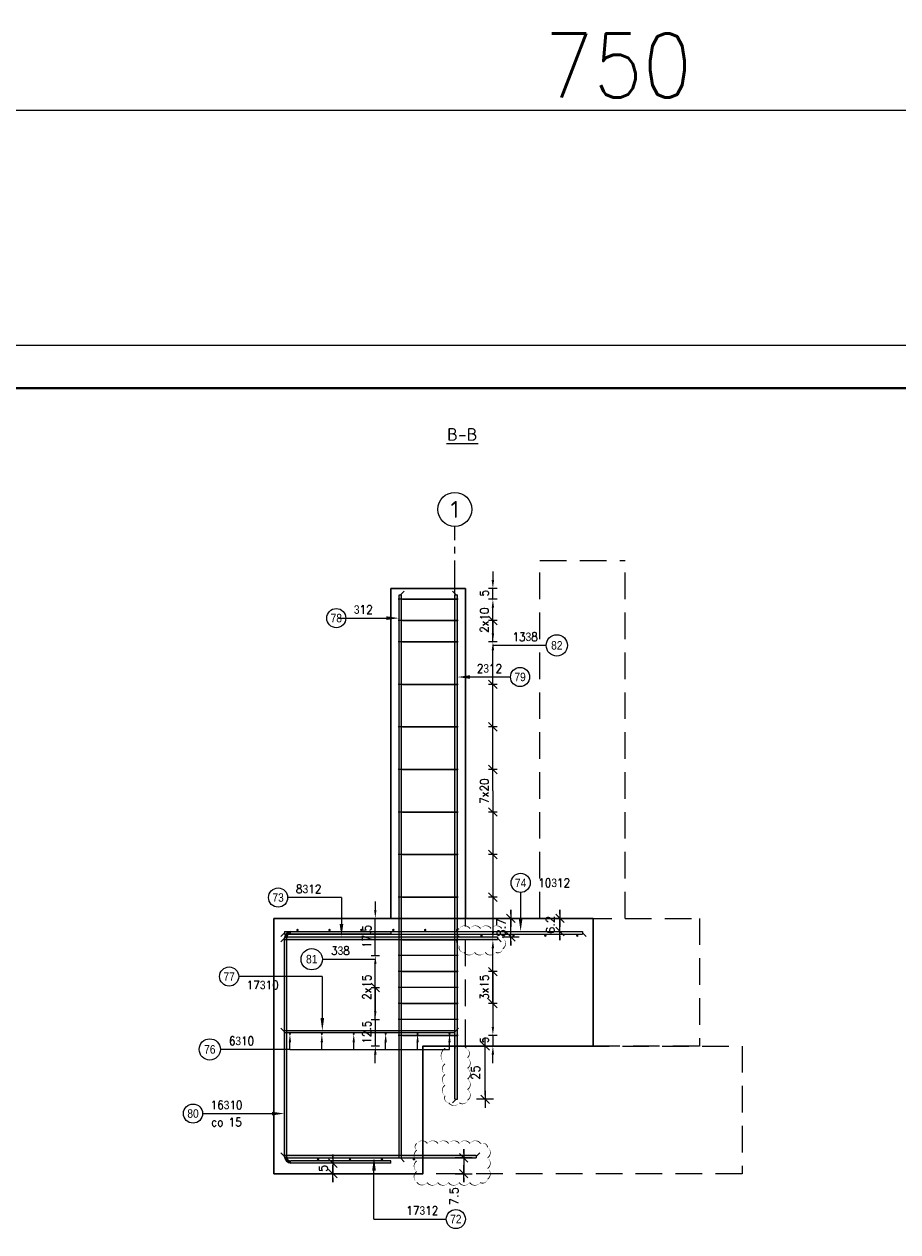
# Model space of a CAD drawing. Extents: x 345527 to 363395, y -114093 to -104075.
# Tile 7 of 14: x 350356 to 354462, y -109754 to -104078. Entities that reach past the tile are written whole.
import ezdxf

# ---------------------------------------------------------------- set-up
doc = ezdxf.new("R2010")
doc.units = 0
doc.header["$LTSCALE"] = 5
doc.header["$MEASUREMENT"] = 0
doc.linetypes.add('CENTER', pattern=[50.8, 31.75, -6.35, 6.35, -6.35])
doc.linetypes.add('HIDDEN', pattern=[0.375, 0.25, -0.125])
doc.layers.add('_FORMATKA', color=8, linetype='Continuous', lineweight=15, plot=False)
for name, color, linetype, lineweight in [('_RAMKA', 7, 'Continuous', 35), ('AutoCAD_Structural_Detailing_deskowanie', 2, 'Continuous', 30), ('AutoCAD_Structural_Detailing_kształt pręta', 7, 'Continuous', 13), ('AutoCAD_Structural_Detailing_opis kształtu pręta', 7, 'Continuous', 13), ('AutoCAD_Structural_Detailing_opis rozkładu', 7, 'Continuous', 13), ('AutoCAD_Structural_Detailing_pręty punktowe', 7, 'Continuous', 40), ('AutoCAD_Structural_Detailing_rozkład pręta', 7, 'Continuous', 40), ('AutoCAD_Structural_Detailing_symbole graficzne', 7, 'Continuous', 13), ('PS_DIM', 4, 'Continuous', 13), ('PS_HIDDEN', 2, 'HIDDEN', 13)]:
    doc.layers.add(name, color=color, linetype=linetype, lineweight=lineweight)
doc.styles.add('marta_B', font='isocpeur.ttf')
doc.styles.add('r-gil', font='GIL_____.TTF', dxfattribs={"width": 0.9})
doc.styles.add('r-simplex', font='simplex.shx', dxfattribs={"width": 0.9})
doc.styles.add('simplex', font='simplex.shx', dxfattribs={"width": 0.9})
doc.styles.add('styl2M', font='simplex.shx')
doc.dimstyles.new('1_10_PRZ', dxfattribs={"dimtxt": 2, "dimasz": 1, "dimexe": 2, "dimexo": 5, "dimgap": 1, "dimtad": 1, "dimdec": 0, "dimlfac": 10, "dimtxsty": 'simplex', "dimblk": 'dimznak', "dimcen": 2, "dimse1": 1, "dimse2": 1, "dimclrt": 3, "dimadec": 1, "dimazin": 0, "dimtfac": 1, "dimtdec": 0, "dimtix": 1, "dimtmove": 2, "dimatfit": 3, "dimldrblk": 'dim-grot', "dimfxl": 1, "dimarcsym": 0})
doc.dimstyles.new('RBCT DIM 20_M', dxfattribs={"dimtxt": 40, "dimasz": 20, "dimexe": 20, "dimexo": 150, "dimgap": 25, "dimtad": 1, "dimdec": 1, "dimlfac": 0.1, "dimzin": 9, "dimdsep": 46, "dimtxsty": 'styl2M', "dimblk": 'dimznak', "dimcen": 40, "dimse1": 1, "dimse2": 1, "dimclrd": 8, "dimclre": 8, "dimclrt": 4, "dimadec": 0, "dimazin": 0, "dimtfac": 1, "dimtdec": 1, "dimtix": 1, "dimtmove": 2, "dimatfit": 3, "dimldrblk": 'dimznak', "dimfxl": 5, "dimfxlon": 1, "dimarcsym": 0})

# ---------------------------------------------------------------- blocks, each defined once
blk = doc.blocks.new('dimznak')
at = {"color": 0}
for points in [[(0, 2), (0, -2)], [(-2, 0), (2, 0)]]:
    blk.add_lwpolyline(points, dxfattribs=at)
at = {"color": 3}
blk.add_lwpolyline([(1, 1), (-1, -1)], dxfattribs=at)
blk = doc.blocks.new('*D40')
at = {"color": 8, "lineweight": -2, "transparency": 16777216}
for p, q in [((352421.6, -109386), (352421.6, -109366)), ((352421.6, -109406), (352421.6, -109481)), ((352421.6, -109501), (352421.6, -109521))]:
    blk.add_line(p, q, dxfattribs=at)
at = {"layer": 'Defpoints', "color": 0, "transparency": 16777216}
for p in [(351579.7, -109406), (351579.7, -109481), (352421.6, -109481)]:
    blk.add_point(p, dxfattribs=at)
at = {"color": 8, "lineweight": -2, "transparency": 16777216, "xscale": 20, "yscale": 20, "zscale": 20}
for p, rotation in [((352421.6, -109406), 270), ((352421.6, -109481), 90)]:
    blk.add_blockref('dimznak', p, dxfattribs=dict(at, rotation=rotation))
at = {"color": 4, "transparency": 16777216, "insert": (352376, -109586.7), "char_height": 40, "attachment_point": 5, "rotation": 90, "style": 'styl2M'}
blk.add_mtext('7.5', dxfattribs=at)
blk = doc.blocks.new('*D41')
at = {"color": 8, "lineweight": -2, "transparency": 16777216}
for p, q in [((349444.4, -108261), (349444.4, -108241)), ((349444.4, -108331), (349444.4, -108281)), ((349444.4, -108351), (349444.4, -108371))]:
    blk.add_line(p, q, dxfattribs=at)
at = {"layer": 'Defpoints', "color": 0, "transparency": 16777216}
for p in [(349444.4, -108281), (352979.7, -108281), (352979.7, -108331)]:
    blk.add_point(p, dxfattribs=at)
at = {"color": 8, "lineweight": -2, "transparency": 16777216, "xscale": 20, "yscale": 20, "zscale": 20}
for p, rotation in [((349444.4, -108281), 270), ((349444.4, -108331), 90)]:
    blk.add_blockref('dimznak', p, dxfattribs=dict(at, rotation=rotation))
at = {"color": 4, "transparency": 16777216, "insert": (349399.4, -108306), "char_height": 40, "attachment_point": 5, "rotation": 90, "style": 'styl2M'}
blk.add_mtext('5', dxfattribs=at)
blk = doc.blocks.new('*D43')
at = {"color": 8, "lineweight": -2, "transparency": 16777216}
for p, q in [((352642.6, -108261), (352642.6, -108241)), ((352642.6, -108367.6), (352642.6, -108281)), ((352642.6, -108387.6), (352642.6, -108407.6))]:
    blk.add_line(p, q, dxfattribs=at)
at = {"layer": 'Defpoints', "color": 0, "transparency": 16777216}
for p in [(352541.2, -108281), (352642.6, -108281), (352579.7, -108367.6)]:
    blk.add_point(p, dxfattribs=at)
at = {"color": 8, "lineweight": -2, "transparency": 16777216, "xscale": 20, "yscale": 20, "zscale": 20}
for p, rotation in [((352642.6, -108281), 270), ((352642.6, -108367.6), 90)]:
    blk.add_blockref('dimznak', p, dxfattribs=dict(at, rotation=rotation))
at = {"color": 4, "transparency": 16777216, "insert": (352597.6, -108324.3), "char_height": 40, "attachment_point": 5, "rotation": 90, "style": 'styl2M'}
blk.add_mtext('8.7', dxfattribs=at)
blk = doc.blocks.new('*D45')
at = {"color": 8, "lineweight": -2, "transparency": 16777216}
blk.add_line((352522, -109111), (352522, -108901), dxfattribs=at)
at = {"layer": 'Defpoints', "color": 0, "transparency": 16777216}
for p in [(352391.7, -108881), (352522, -108881), (352391.7, -109131, -1227)]:
    blk.add_point(p, dxfattribs=at)
at = {"color": 8, "lineweight": -2, "transparency": 16777216, "xscale": 20, "yscale": 20, "zscale": 20}
for p, rotation in [((352522, -108881), 90), ((352522, -109131), 270)]:
    blk.add_blockref('dimznak', p, dxfattribs=dict(at, rotation=rotation))
at = {"color": 4, "transparency": 16777216, "insert": (352477, -109006), "char_height": 40, "attachment_point": 5, "rotation": 90, "style": 'styl2M'}
blk.add_mtext('25', dxfattribs=at)
blk = doc.blocks.new('*D47')
at = {"color": 8, "lineweight": -2, "transparency": 16777216}
for p, q in [((352874, -108261), (352874, -108241)), ((352874, -108342.7), (352874, -108281)), ((352874, -108362.7), (352874, -108382.7))]:
    blk.add_line(p, q, dxfattribs=at)
at = {"layer": 'Defpoints', "color": 0, "transparency": 16777216}
for p in [(352874, -108281), (352979.7, -108281), (352979.7, -108342.7)]:
    blk.add_point(p, dxfattribs=at)
at = {"color": 8, "lineweight": -2, "transparency": 16777216, "xscale": 20, "yscale": 20, "zscale": 20}
for p, rotation in [((352874, -108281), 270), ((352874, -108342.7), 90)]:
    blk.add_blockref('dimznak', p, dxfattribs=dict(at, rotation=rotation))
at = {"color": 4, "transparency": 16777216, "insert": (352829, -108311.8), "char_height": 40, "attachment_point": 5, "rotation": 90, "style": 'styl2M'}
blk.add_mtext('6.2', dxfattribs=at)
blk = doc.blocks.new('*D51')
at = {"color": 8, "lineweight": -2, "transparency": 16777216}
for p, q in [((351806.4, -109411), (351806.4, -109391)), ((351806.4, -109431), (351806.4, -109481)), ((351806.4, -109501), (351806.4, -109521))]:
    blk.add_line(p, q, dxfattribs=at)
at = {"layer": 'Defpoints', "color": 0, "transparency": 16777216}
for p in [(351844.7, -109431), (351806.4, -109481), (351844.7, -109481)]:
    blk.add_point(p, dxfattribs=at)
at = {"color": 8, "lineweight": -2, "transparency": 16777216, "xscale": 20, "yscale": 20, "zscale": 20}
for p, rotation in [((351806.4, -109431), 270), ((351806.4, -109481), 90)]:
    blk.add_blockref('dimznak', p, dxfattribs=dict(at, rotation=rotation))
at = {"color": 4, "transparency": 16777216, "insert": (351761.4, -109456), "char_height": 40, "attachment_point": 5, "rotation": 90, "style": 'styl2M'}
blk.add_mtext('5', dxfattribs=at)
blk = doc.blocks.new('*D23')
at = {"color": 252, "lineweight": -2, "transparency": 16777216}
blk.add_line((-747, 475.33), (-3, 475.33), dxfattribs=at)
at = {"layer": 'Defpoints', "color": 0, "transparency": 16777216}
for p in [(0, 475.33), (-750, 420), (0, 420)]:
    blk.add_point(p, dxfattribs=at)
at = {"color": 252, "lineweight": -2, "transparency": 16777216, "xscale": 3, "yscale": 3, "zscale": 3, "rotation": 180}
blk.add_blockref('dimznak', (-750, 475.33), dxfattribs=at)
at = {"color": 252, "lineweight": -2, "transparency": 16777216, "xscale": 3, "yscale": 3, "zscale": 3}
blk.add_blockref('dimznak', (0, 475.33), dxfattribs=at)
at = {"color": 252, "transparency": 16777216, "insert": (-375, 485.83), "char_height": 15, "attachment_point": 5, "style": 'simplex'}
blk.add_mtext('750', dxfattribs=at)
blk = doc.blocks.new('dim-grot')
blk.add_hatch(color=256).paths.add_polyline_path([(0, 0), (-2, 0.5), (-2, -0.5)])
blk.add_lwpolyline([(0, 0), (-2, 0.5), (-2, -0.5), (0, 0)])
blk = doc.blocks.new('*U17')
at = {"layer": '_FORMATKA', "lineweight": -3}
blk.add_lwpolyline([(-750, 0), (0, 0), (0, 420), (-750, 420)], close=True, dxfattribs=at)
at = {"layer": '_RAMKA', "lineweight": -3, "const_width": 0.5}
blk.add_lwpolyline([(-720, 10), (-10, 10), (-10, 410), (-720, 410)], close=True, dxfattribs=at)
dim = blk.add_linear_dim(base=(0, 475.33), p1=(-750, 420), p2=(0, 420), dimstyle='1_10_PRZ', override={"dimscale": 3, "dimtxt": 5, "dimlfac": 1, "dimclrd": 252, "dimclrt": 252})
dim.commit()
dim.dimension.update_dxf_attribs({"geometry": '*D23', "text_midpoint": (-375, 485.83)})

msp = doc.modelspace()

# ---------------------------------------------------------------- hatches: boundary and pattern name
at = {"layer": 'AutoCAD_Structural_Detailing_kształt pręta'}
for points in [[(352129.7, -109406.96), (352117.7, -109406.96), (352117.7, -106760.96), (352129.7, -106760.96)], [(352391.7, -109130.96), (352379.7, -109130.96), (352379.7, -106760.96), (352391.7, -106760.96)], [(351609.7, -108352.96), (351609.7, -108342.96), (352079.7, -108342.96), (352079.7, -108352.96)], [(351579.7, -108379.59), (351579.7, -108367.59), (352579.7, -108367.59), (352579.7, -108379.59)], [(351589.7, -109400.96), (351579.7, -109400.96), (351579.7, -108372.96), (351589.7, -108372.96)], [(352379.7, -108808.96), (352379.7, -108818.96), (351579.7, -108818.96), (351579.7, -108808.96)], [(351579.7, -109405.96), (351579.7, -109393.96), (352479.7, -109393.96), (352479.7, -109405.96)], [(352079.7, -109420.96), (352079.7, -109430.96), (351609.7, -109430.96), (351609.7, -109420.96)]]:
    msp.add_hatch(color=161, dxfattribs=at).paths.add_polyline_path(points, flags=0)
h = msp.add_hatch(color=161, dxfattribs=at)
edge = h.paths.add_edge_path(flags=0)
edge.add_line((351609.7, -108342.96), (351609.7, -108352.96))
edge.add_arc((351609.7, -108372.96), 20, 90, 180)
edge.add_line((351589.7, -108372.96), (351579.7, -108372.96))
edge.add_arc((351609.7, -108372.96), 30, 450, 540, ccw=False)
h = msp.add_hatch(color=161, dxfattribs=at)
edge = h.paths.add_edge_path(flags=0)
edge.add_line((351579.7, -109400.96), (351589.7, -109400.96))
edge.add_arc((351609.7, -109400.96), 20, -180, -90)
edge.add_line((351609.7, -109420.96), (351609.7, -109430.96))
edge.add_arc((351609.7, -109400.96), 30, 180, 270, ccw=False)
at = {"layer": 'AutoCAD_Structural_Detailing_opis kształtu pręta'}
for points in [[(352117.7, -106869.73), (352057.7, -106861.18), (352057.7, -106878.28)], [(352391.7, -107146.46), (352451.7, -107155.02), (352451.7, -107137.91)], [(352689.05, -108342.73), (352697.61, -108282.73), (352680.5, -108282.73)], [(351847.09, -108367.59), (351855.64, -108307.59), (351838.53, -108307.59)], [(351757.03, -108808.96), (351765.58, -108748.96), (351748.47, -108748.96)], [(351579.7, -109198.3), (351519.7, -109189.75), (351519.7, -109206.85)], [(351999.84, -109405.96), (351991.29, -109465.96), (352008.4, -109465.96)]]:
    msp.add_hatch(color=8, dxfattribs=at).paths.add_polyline_path(points, flags=0)
at = {"layer": 'AutoCAD_Structural_Detailing_opis rozkładu'}
for points in [[(352558.65, -106730.96), (352564.35, -106690.96), (352552.94, -106690.96)], [(352558.65, -106780.96), (352552.94, -106820.96), (352564.35, -106820.96)], [(352558.65, -106980.96), (352564.35, -106940.96), (352552.94, -106940.96)], [(352558.65, -106980.96), (352552.94, -107020.96), (352564.35, -107020.96)], [(352005.98, -108280.96), (352011.68, -108240.96), (352000.28, -108240.96)], [(352558.65, -108380.96), (352564.35, -108340.96), (352552.94, -108340.96)], [(352558.65, -108380.96), (352552.94, -108420.96), (352564.35, -108420.96)], [(352005.98, -108455.96), (352000.28, -108495.96), (352011.68, -108495.96)], [(352005.98, -108755.96), (352011.68, -108715.96), (352000.28, -108715.96)], [(352558.65, -108830.96), (352564.35, -108790.96), (352552.94, -108790.96)], [(351604.7, -108823.96), (351599, -108863.96), (351610.4, -108863.96)], [(351754.7, -108823.96), (351749, -108863.96), (351760.4, -108863.96)], [(351904.7, -108823.96), (351899, -108863.96), (351910.4, -108863.96)], [(352054.7, -108823.96), (352049, -108863.96), (352060.4, -108863.96)], [(352204.7, -108823.96), (352199, -108863.96), (352210.4, -108863.96)], [(352354.7, -108823.96), (352349, -108863.96), (352360.4, -108863.96)], [(352005.98, -108880.96), (352000.28, -108920.96), (352011.68, -108920.96)], [(352558.65, -108880.96), (352552.94, -108920.96), (352564.35, -108920.96)]]:
    msp.add_hatch(color=8, dxfattribs=at).paths.add_polyline_path(points, flags=0)
at = {"layer": 'AutoCAD_Structural_Detailing_pręty punktowe'}
h = msp.add_hatch(color=1, dxfattribs=at)
edge = h.paths.add_edge_path(flags=0)
edge.add_arc((351640.54, -108335.32), 6, 0, 360)
h = msp.add_hatch(color=1, dxfattribs=at)
edge = h.paths.add_edge_path(flags=0)
edge.add_arc((351790.54, -108335.32), 6, 0, 360)
h = msp.add_hatch(color=1, dxfattribs=at)
edge = h.paths.add_edge_path(flags=0)
edge.add_arc((351940.54, -108335.32), 6, 0, 360)
h = msp.add_hatch(color=1, dxfattribs=at)
edge = h.paths.add_edge_path(flags=0)
edge.add_arc((352090.54, -108335.32), 6, 0, 360)
h = msp.add_hatch(color=1, dxfattribs=at)
edge = h.paths.add_edge_path(flags=0)
edge.add_arc((352240.54, -108335.32), 6, 0, 360)
h = msp.add_hatch(color=1, dxfattribs=at)
edge = h.paths.add_edge_path(flags=0)
edge.add_arc((352390.54, -108335.32), 6, 0, 360)
h = msp.add_hatch(color=1, dxfattribs=at)
edge = h.paths.add_edge_path(flags=0)
edge.add_arc((352505.23, -108361.96), 6, 0, 360)
h = msp.add_hatch(color=1, dxfattribs=at)
edge = h.paths.add_edge_path(flags=0)
edge.add_arc((352655.23, -108361.96), 6, 0, 360)
h = msp.add_hatch(color=1, dxfattribs=at)
edge = h.paths.add_edge_path(flags=0)
edge.add_arc((352805.23, -108361.96), 6, 0, 360)
h = msp.add_hatch(color=1, dxfattribs=at)
edge = h.paths.add_edge_path(flags=0)
edge.add_arc((352955.23, -108361.96), 6, 0, 360)
h = msp.add_hatch(color=1, dxfattribs=at)
edge = h.paths.add_edge_path(flags=0)
edge.add_arc((351604.7, -108823.96), 5, 0, 360)
h = msp.add_hatch(color=1, dxfattribs=at)
edge = h.paths.add_edge_path(flags=0)
edge.add_arc((351754.7, -108823.96), 5, 0, 360)
h = msp.add_hatch(color=1, dxfattribs=at)
edge = h.paths.add_edge_path(flags=0)
edge.add_arc((351904.7, -108823.96), 5, 0, 360)
h = msp.add_hatch(color=1, dxfattribs=at)
edge = h.paths.add_edge_path(flags=0)
edge.add_arc((352054.7, -108823.96), 5, 0, 360)
h = msp.add_hatch(color=1, dxfattribs=at)
edge = h.paths.add_edge_path(flags=0)
edge.add_arc((352204.7, -108823.96), 5, 0, 360)
h = msp.add_hatch(color=1, dxfattribs=at)
edge = h.paths.add_edge_path(flags=0)
edge.add_arc((352354.7, -108823.96), 5, 0, 360)
h = msp.add_hatch(color=1, dxfattribs=at)
edge = h.paths.add_edge_path(flags=0)
edge.add_arc((351587.07, -109412.81), 6, 0, 360)
h = msp.add_hatch(color=1, dxfattribs=at)
edge = h.paths.add_edge_path(flags=0)
edge.add_arc((351737.07, -109412.81), 6, 0, 360)
h = msp.add_hatch(color=1, dxfattribs=at)
edge = h.paths.add_edge_path(flags=0)
edge.add_arc((351887.07, -109412.81), 6, 0, 360)
h = msp.add_hatch(color=1, dxfattribs=at)
edge = h.paths.add_edge_path(flags=0)
edge.add_arc((352037.07, -109412.81), 6, 0, 360)
h = msp.add_hatch(color=1, dxfattribs=at)
edge = h.paths.add_edge_path(flags=0)
edge.add_arc((352187.07, -109412.81), 6, 0, 360)

# ---------------------------------------------------------------- linework, layer by layer
at = {"color": 6}
for points in [[(352400.24, -108328.57, 0, 5, -0.5205671), (352450.24, -108328.57, 0, 5, -0.5205671), (352500.24, -108328.57, 0, 5, -0.5205671), (352550.24, -108328.57, 0, 5, -0.5205671), (352600.24, -108328.57, 0, 5, -0.5205671), (352605.4, -108373.41, 0, 5, -0.5205671), (352605.4, -108423.41, 0, 5, -0.5205671), (352572.3, -108440.31, 0, 5, -0.5205671), (352522.3, -108440.31, 0, 5, -0.5205671), (352472.3, -108440.31, 0, 5, -0.5205671), (352422.3, -108440.31, 0, 5, -0.5205671), (352400.24, -108412.37, 0, 5, -0.5205671), (352400.24, -108362.37, 0, 5, -0.5205671)], [(352334.02, -108891.3, 0, 5, -0.5205671), (352384.02, -108891.3, 0, 5, -0.5205671), (352434.02, -108891.3, 0, 5, -0.5205671), (352439.46, -108935.86, 0, 5, -0.5205671), (352439.46, -108985.86, 0, 5, -0.5205671), (352439.46, -109035.86, 0, 5, -0.5205671), (352439.46, -109085.86, 0, 5, -0.5205671), (352439.46, -109135.86, 0, 5, -0.5205671), (352401.03, -109147.42, 0, 5, -0.5205671), (352351.03, -109147.42, 0, 5, -0.5205671), (352334.02, -109114.43, 0, 5, -0.5205671), (352334.02, -109064.43, 0, 5, -0.5205671), (352334.02, -109014.43, 0, 5, -0.5205671), (352334.02, -108964.43, 0, 5, -0.5205671)], [(352200.92, -109339.11, 0, 5, -0.5205671), (352250.92, -109339.11, 0, 5, -0.5205671), (352300.92, -109339.11, 0, 5, -0.5205671), (352350.92, -109339.11, 0, 5, -0.5205671), (352400.92, -109339.11, 0, 5, -0.5205671), (352450.92, -109339.11, 0, 5, -0.5205671), (352500.92, -109339.11, 0, 5, -0.5205671), (352533.56, -109356.47, 0, 5, -0.5205671), (352533.56, -109406.47, 0, 5, -0.5205671), (352533.56, -109456.47, 0, 5, -0.5205671), (352533.56, -109506.47, 0, 5, -0.5205671), (352499.45, -109522.36, 0, 5, -0.5205671), (352449.45, -109522.36, 0, 5, -0.5205671), (352399.45, -109522.36, 0, 5, -0.5205671), (352349.45, -109522.36, 0, 5, -0.5205671), (352299.45, -109522.36, 0, 5, -0.5205671), (352249.45, -109522.36, 0, 5, -0.5205671), (352200.92, -109520.89, 0, 5, -0.5205671), (352200.92, -109470.89, 0, 5, -0.5205671), (352200.92, -109420.89, 0, 5, -0.5205671), (352200.92, -109370.89, 0, 5, -0.5205671)]]:
    msp.add_lwpolyline(points, format="xyseb", close=True, dxfattribs=at)
at = {"layer": 'AutoCAD_Structural_Detailing_deskowanie'}
msp.add_lwpolyline([(352079.7, -106730.96), (352079.7, -108280.96), (352429.7, -108280.96), (352429.7, -106730.96)], close=True, dxfattribs=at)
msp.add_lwpolyline([(351529.7, -108280.96), (351529.7, -109480.96), (352229.7, -109480.96), (352229.7, -108880.96), (353029.7, -108880.96), (353029.7, -108280.96), (351529.7, -108280.96)], dxfattribs=at)
at = {"layer": 'AutoCAD_Structural_Detailing_kształt pręta', "color": 161}
for p, q in [((352117.7, -109406.96), (352117.7, -106760.96)), ((352117.7, -106760.96), (352129.7, -106760.96)), ((352129.7, -109406.96), (352129.7, -106760.96)), ((352379.7, -109130.96), (352379.7, -106760.96)), ((352379.7, -106760.96), (352391.7, -106760.96)), ((352391.7, -109130.96), (352391.7, -106760.96)), ((351579.7, -108342.73), (352979.7, -108342.73)), ((351579.7, -108342.73), (351579.7, -108354.73)), ((351579.7, -108354.73), (352979.7, -108354.73)), ((351609.7, -108342.96), (352079.7, -108342.96)), ((351609.7, -108352.96), (352079.7, -108352.96)), ((352079.7, -108342.96), (352079.7, -108352.96)), ((352979.7, -108342.73), (352979.7, -108354.73)), ((351579.7, -108367.59), (352579.7, -108367.59)), ((351579.7, -108367.59), (351579.7, -108379.59)), ((351579.7, -109400.96), (351579.7, -108372.96)), ((351579.7, -108379.59), (352579.7, -108379.59)), ((351589.7, -109400.96), (351589.7, -108372.96)), ((352579.7, -108367.59), (352579.7, -108379.59)), ((352379.7, -108808.96), (351579.7, -108808.96)), ((351579.7, -108818.96), (351579.7, -108808.96)), ((352379.7, -108818.96), (352379.7, -108808.96)), ((352379.7, -108818.96), (351579.7, -108818.96)), ((352379.7, -109130.96), (352391.7, -109130.96)), ((351579.7, -109393.96), (352479.7, -109393.96)), ((351579.7, -109393.96), (351579.7, -109405.96)), ((351579.7, -109405.96), (352479.7, -109405.96)), ((352079.7, -109420.96), (351609.7, -109420.96)), ((352079.7, -109430.96), (351609.7, -109430.96)), ((352079.7, -109430.96), (352079.7, -109420.96)), ((352117.7, -109406.96), (352129.7, -109406.96)), ((352479.7, -109393.96), (352479.7, -109405.96))]:
    msp.add_line(p, q, dxfattribs=at)
at = {"layer": 'AutoCAD_Structural_Detailing_kształt pręta', "color": 1, "lineweight": 0}
for p, q in [((352123.7, -106760.96, -1227.04), (352141.2, -106743.46, -1227.04)), ((352385.7, -106760.96, -1227.04), (352368.2, -106743.46, -1227.04)), ((351579.7, -108348.73), (351562.2, -108366.23)), ((352979.7, -108348.73), (352997.2, -108366.23)), ((351579.7, -108373.59), (351562.2, -108391.09)), ((352579.7, -108373.59), (352597.2, -108391.09)), ((351579.7, -108813.96), (351562.2, -108796.46)), ((352379.7, -108813.96), (352397.2, -108796.46)), ((352385.7, -109130.96, -1227.04), (352368.2, -109148.46, -1227.04)), ((351579.7, -109399.96), (351562.2, -109382.46)), ((352123.7, -109406.96, -1227.04), (352141.2, -109424.46, -1227.04)), ((352479.7, -109399.96), (352497.2, -109382.46))]:
    msp.add_line(p, q, dxfattribs=at)
at = {"layer": 'AutoCAD_Structural_Detailing_kształt pręta', "color": 161}
for centre, radius, start, end in [((351609.7, -108372.96), 30, 90, 180), ((351609.7, -108372.96), 20, 90, 180), ((351609.7, -109400.96), 30, 180, 270), ((351609.7, -109400.96), 20, 180, 270)]:
    msp.add_arc(centre, radius, start, end, dxfattribs=at)
at = {"layer": 'AutoCAD_Structural_Detailing_opis kształtu pręta', "color": 8}
for p, q in [((351832.77, -106869.73, -1227.04), (352057.7, -106869.73)), ((352641.34, -107146.46), (352451.7, -107146.46)), ((351847.09, -108183.07), (351594.03, -108183.07)), ((351847.09, -108183.07), (351847.09, -108307.59)), ((352689.05, -108159.08), (352689.05, -108282.73)), ((351757.03, -108554.13), (351364.1, -108554.13)), ((351757.03, -108554.13), (351757.03, -108748.96)), ((351194.31, -109198.3), (351519.7, -109198.3)), ((351999.84, -109694.12), (351999.84, -109465.96)), ((351999.84, -109694.12), (352339.46, -109694.12))]:
    msp.add_line(p, q, dxfattribs=at)
at = {"layer": 'AutoCAD_Structural_Detailing_opis kształtu pręta', "lineweight": 18}
msp.add_circle((351822.59, -106869.73, -1270.88), 45, dxfattribs=at)
at = {"layer": 'AutoCAD_Structural_Detailing_opis kształtu pręta', "color": 8, "lineweight": 18}
for centre in [(352686.34, -107146.46), (352689.05, -108114.08), (351549.03, -108183.07), (351319.1, -108554.13), (351149.31, -109198.3), (352384.46, -109694.12)]:
    msp.add_circle(centre, 45, dxfattribs=at)
at = {"layer": 'AutoCAD_Structural_Detailing_opis rozkładu', "color": 8}
for p, q in [((352558.65, -106650.96), (352558.65, -106690.96)), ((352578.65, -106730.96), (352538.65, -106730.96)), ((352558.65, -106780.96), (352558.65, -106730.96)), ((352578.65, -106780.96), (352538.65, -106780.96)), ((352558.65, -106880.96), (352558.65, -106820.96)), ((352578.65, -106880.96), (352538.65, -106880.96)), ((352558.65, -106980.96), (352558.65, -106880.96)), ((352558.65, -106880.96), (352558.65, -106940.96)), ((352578.65, -106980.96), (352538.65, -106980.96)), ((352578.65, -106980.96), (352538.65, -106980.96)), ((352809.13, -106997.81), (352558.65, -106997.81)), ((352558.65, -107180.96), (352558.65, -107020.96)), ((352578.65, -107180.96), (352538.65, -107180.96)), ((352558.65, -107380.96), (352558.65, -107180.96)), ((352578.65, -107380.96), (352538.65, -107380.96)), ((352558.65, -107580.96), (352558.65, -107380.96)), ((352578.65, -107580.96), (352538.65, -107580.96)), ((352558.65, -107680.96), (352558.65, -107580.96)), ((352558.65, -107680.96), (352558.65, -107780.96)), ((352578.65, -107780.96), (352538.65, -107780.96)), ((352558.65, -107780.96), (352558.65, -107980.96)), ((352578.65, -107980.96), (352538.65, -107980.96)), ((352558.65, -107980.96), (352558.65, -108180.96)), ((352578.65, -108180.96), (352538.65, -108180.96)), ((352558.65, -108180.96), (352558.65, -108340.96)), ((352005.98, -108200.96), (352005.98, -108240.96)), ((352025.98, -108280.96), (351985.98, -108280.96)), ((352005.98, -108455.96), (352005.98, -108280.96)), ((352578.65, -108380.96), (352538.65, -108380.96)), ((352578.65, -108380.96), (352538.65, -108380.96)), ((351985.98, -108455.96), (352025.98, -108455.96)), ((352558.65, -108530.96), (352558.65, -108420.96)), ((351757.17, -108472.75), (352005.98, -108472.75)), ((352005.98, -108605.96), (352005.98, -108495.96)), ((352578.65, -108530.96), (352538.65, -108530.96)), ((352558.65, -108680.96), (352558.65, -108530.96)), ((352558.65, -108530.96), (352558.65, -108680.96)), ((351985.98, -108605.96), (352025.98, -108605.96)), ((352005.98, -108755.96), (352005.98, -108605.96)), ((352005.98, -108605.96), (352005.98, -108715.96)), ((352578.65, -108680.96), (352538.65, -108680.96)), ((352558.65, -108680.96), (352558.65, -108790.96)), ((351985.98, -108755.96), (352025.98, -108755.96)), ((352005.98, -108755.96), (352005.98, -108880.96)), ((351604.7, -108896.93), (351604.7, -108863.96)), ((351754.7, -108896.93), (351754.7, -108863.96)), ((351904.7, -108896.93), (351904.7, -108863.96)), ((352054.7, -108896.93), (352054.7, -108863.96)), ((352204.7, -108896.93), (352204.7, -108863.96)), ((352354.7, -108896.93), (352354.7, -108863.96)), ((352578.65, -108830.96), (352538.65, -108830.96)), ((352558.65, -108830.96), (352558.65, -108880.96)), ((351604.7, -108896.93), (351278.18, -108896.93)), ((351604.7, -108896.93), (352354.7, -108896.93)), ((352025.98, -108880.96), (351985.98, -108880.96)), ((352005.98, -108960.96), (352005.98, -108920.96)), ((352578.65, -108880.96), (352538.65, -108880.96)), ((352558.65, -108960.96), (352558.65, -108920.96))]:
    msp.add_line(p, q, dxfattribs=at)
at = {"layer": 'AutoCAD_Structural_Detailing_opis rozkładu', "color": 8, "lineweight": -2}
for p, q in [((352578.65, -106900.96), (352538.65, -106860.96)), ((352578.65, -107200.96), (352538.65, -107160.96)), ((352578.65, -107400.96), (352538.65, -107360.96)), ((352578.65, -107600.96), (352538.65, -107560.96)), ((352538.65, -107760.96), (352578.65, -107800.96)), ((352538.65, -107960.96), (352578.65, -108000.96)), ((352538.65, -108160.96), (352578.65, -108200.96)), ((352578.65, -108550.96), (352538.65, -108510.96)), ((352025.98, -108625.96), (351985.98, -108585.96)), ((352538.65, -108660.96), (352578.65, -108700.96))]:
    msp.add_line(p, q, dxfattribs=at)
at = {"layer": 'AutoCAD_Structural_Detailing_opis rozkładu', "lineweight": 18}
msp.add_circle((352859.13, -106997.81), 50, dxfattribs=at)
at = {"layer": 'AutoCAD_Structural_Detailing_opis rozkładu', "color": 8, "lineweight": 18}
for centre in [(351707.17, -108472.75), (351228.18, -108896.93)]:
    msp.add_circle(centre, 50, dxfattribs=at)
at = {"layer": 'AutoCAD_Structural_Detailing_rozkład pręta', "color": 31, "linetype": 'ByBlock', "lineweight": 25}
for p, q in [((352133.7, -106780.96), (352113.7, -106780.96)), ((352133.7, -106780.96), (352113.7, -106780.96)), ((352375.7, -106780.96), (352133.7, -106780.96)), ((352133.7, -106780.96), (352375.7, -106780.96)), ((352361.56, -106780.96), (352326.2, -106780.96)), ((352354.49, -106780.96), (352389.84, -106780.96)), ((352395.7, -106780.96), (352361.56, -106780.96)), ((352395.7, -106780.96), (352375.7, -106780.96)), ((352395.7, -106780.96), (352375.7, -106780.96)), ((352133.7, -106880.96), (352113.7, -106880.96)), ((352133.7, -106880.96), (352113.7, -106880.96)), ((352375.7, -106880.96), (352133.7, -106880.96)), ((352133.7, -106880.96), (352375.7, -106880.96)), ((352361.56, -106880.96), (352326.2, -106880.96)), ((352354.49, -106880.96), (352389.84, -106880.96)), ((352395.7, -106880.96), (352361.56, -106880.96)), ((352395.7, -106880.96), (352375.7, -106880.96)), ((352395.7, -106880.96), (352375.7, -106880.96)), ((352133.7, -106980.96), (352113.7, -106980.96)), ((352133.7, -106980.96), (352113.7, -106980.96)), ((352375.7, -106980.96), (352133.7, -106980.96)), ((352133.7, -106980.96), (352375.7, -106980.96)), ((352361.56, -106980.96), (352326.2, -106980.96)), ((352354.49, -106980.96), (352389.84, -106980.96)), ((352395.7, -106980.96), (352361.56, -106980.96)), ((352395.7, -106980.96), (352375.7, -106980.96)), ((352395.7, -106980.96), (352375.7, -106980.96)), ((352133.7, -107180.96), (352113.7, -107180.96)), ((352133.7, -107180.96), (352113.7, -107180.96)), ((352375.7, -107180.96), (352133.7, -107180.96)), ((352133.7, -107180.96), (352375.7, -107180.96)), ((352361.56, -107180.96), (352326.2, -107180.96)), ((352354.49, -107180.96), (352389.84, -107180.96)), ((352395.7, -107180.96), (352361.56, -107180.96)), ((352395.7, -107180.96), (352375.7, -107180.96)), ((352395.7, -107180.96), (352375.7, -107180.96)), ((352133.7, -107380.96), (352113.7, -107380.96)), ((352133.7, -107380.96), (352113.7, -107380.96)), ((352375.7, -107380.96), (352133.7, -107380.96)), ((352133.7, -107380.96), (352375.7, -107380.96)), ((352361.56, -107380.96), (352326.2, -107380.96)), ((352354.49, -107380.96), (352389.84, -107380.96)), ((352395.7, -107380.96), (352361.56, -107380.96)), ((352395.7, -107380.96), (352375.7, -107380.96)), ((352395.7, -107380.96), (352375.7, -107380.96)), ((352133.7, -107580.96), (352113.7, -107580.96)), ((352133.7, -107580.96), (352113.7, -107580.96)), ((352375.7, -107580.96), (352133.7, -107580.96)), ((352133.7, -107580.96), (352375.7, -107580.96)), ((352361.56, -107580.96), (352326.2, -107580.96)), ((352354.49, -107580.96), (352389.84, -107580.96)), ((352395.7, -107580.96), (352361.56, -107580.96)), ((352395.7, -107580.96), (352375.7, -107580.96)), ((352395.7, -107580.96), (352375.7, -107580.96)), ((352133.7, -107780.96), (352113.7, -107780.96)), ((352133.7, -107780.96), (352113.7, -107780.96)), ((352375.7, -107780.96), (352133.7, -107780.96)), ((352133.7, -107780.96), (352375.7, -107780.96)), ((352361.56, -107780.96), (352326.2, -107780.96)), ((352354.49, -107780.96), (352389.84, -107780.96)), ((352395.7, -107780.96), (352361.56, -107780.96)), ((352395.7, -107780.96), (352375.7, -107780.96)), ((352395.7, -107780.96), (352375.7, -107780.96)), ((352133.7, -107980.96), (352113.7, -107980.96)), ((352133.7, -107980.96), (352113.7, -107980.96)), ((352375.7, -107980.96), (352133.7, -107980.96)), ((352133.7, -107980.96), (352375.7, -107980.96)), ((352361.56, -107980.96), (352326.2, -107980.96)), ((352354.49, -107980.96), (352389.84, -107980.96)), ((352395.7, -107980.96), (352361.56, -107980.96)), ((352395.7, -107980.96), (352375.7, -107980.96)), ((352395.7, -107980.96), (352375.7, -107980.96)), ((352133.7, -108180.96), (352113.7, -108180.96)), ((352133.7, -108180.96), (352113.7, -108180.96)), ((352375.7, -108180.96), (352133.7, -108180.96)), ((352133.7, -108180.96), (352375.7, -108180.96)), ((352361.56, -108180.96), (352326.2, -108180.96)), ((352354.49, -108180.96), (352389.84, -108180.96)), ((352395.7, -108180.96), (352361.56, -108180.96)), ((352395.7, -108180.96), (352375.7, -108180.96)), ((352395.7, -108180.96), (352375.7, -108180.96)), ((352133.7, -108380.96), (352113.7, -108380.96)), ((352133.7, -108380.96), (352113.7, -108380.96)), ((352375.7, -108380.96), (352133.7, -108380.96)), ((352133.7, -108380.96), (352375.7, -108380.96)), ((352361.56, -108380.96), (352326.2, -108380.96)), ((352354.49, -108380.96), (352389.84, -108380.96)), ((352395.7, -108380.96), (352361.56, -108380.96)), ((352395.7, -108380.96), (352375.7, -108380.96)), ((352395.7, -108380.96), (352375.7, -108380.96)), ((352133.7, -108455.96), (352113.7, -108455.96)), ((352375.7, -108455.96), (352133.7, -108455.96)), ((352395.7, -108455.96), (352375.7, -108455.96)), ((352133.7, -108530.96), (352113.7, -108530.96)), ((352133.7, -108530.96), (352113.7, -108530.96)), ((352375.7, -108530.96), (352133.7, -108530.96)), ((352133.7, -108530.96), (352375.7, -108530.96)), ((352361.56, -108530.96), (352326.2, -108530.96)), ((352354.49, -108530.96), (352389.84, -108530.96)), ((352395.7, -108530.96), (352361.56, -108530.96)), ((352395.7, -108530.96), (352375.7, -108530.96)), ((352395.7, -108530.96), (352375.7, -108530.96)), ((352133.7, -108605.96), (352113.7, -108605.96)), ((352375.7, -108605.96), (352133.7, -108605.96)), ((352395.7, -108605.96), (352375.7, -108605.96)), ((352133.7, -108680.96), (352113.7, -108680.96)), ((352133.7, -108680.96), (352113.7, -108680.96)), ((352375.7, -108680.96), (352133.7, -108680.96)), ((352133.7, -108680.96), (352375.7, -108680.96)), ((352361.56, -108680.96), (352326.2, -108680.96)), ((352354.49, -108680.96), (352389.84, -108680.96)), ((352395.7, -108680.96), (352361.56, -108680.96)), ((352395.7, -108680.96), (352375.7, -108680.96)), ((352395.7, -108680.96), (352375.7, -108680.96)), ((352133.7, -108755.96), (352113.7, -108755.96)), ((352375.7, -108755.96), (352133.7, -108755.96)), ((352395.7, -108755.96), (352375.7, -108755.96)), ((352133.7, -108830.96), (352113.7, -108830.96)), ((352133.7, -108830.96), (352113.7, -108830.96)), ((352375.7, -108830.96), (352133.7, -108830.96)), ((352133.7, -108830.96), (352375.7, -108830.96)), ((352361.56, -108830.96), (352326.2, -108830.96)), ((352354.49, -108830.96), (352389.84, -108830.96)), ((352395.7, -108830.96), (352361.56, -108830.96)), ((352395.7, -108830.96), (352375.7, -108830.96)), ((352395.7, -108830.96), (352375.7, -108830.96))]:
    msp.add_line(p, q, dxfattribs=at)
at = {"layer": 'AutoCAD_Structural_Detailing_symbole graficzne', "color": 0, "lineweight": 0}
msp.add_line((352340.02, -106048.32), (352490.02, -106048.32), dxfattribs=at)
at = {"layer": 'AutoCAD_Structural_Detailing_symbole graficzne', "color": 5, "linetype": 'CENTER'}
msp.add_line((352379.7, -108280.96), (352379.7, -106438.48), dxfattribs=at)
at = {"layer": 'AutoCAD_Structural_Detailing_symbole graficzne', "color": 1, "linetype": 'Continuous', "lineweight": 18}
msp.add_circle((352379.7, -106358.48), 80, dxfattribs=at)
at = {"layer": 'PS_HIDDEN', "color": 9, "ltscale": 100}
for p, q in [((352779.7, -108280.96), (352779.7, -106598.32)), ((352779.7, -106598.32), (353179.7, -106598.32)), ((353179.7, -108280.96), (353179.7, -106598.32))]:
    msp.add_line(p, q, dxfattribs=at)
for points in [[(352429.7, -108880.96), (352429.7, -108280.96), (353529.7, -108280.96), (353529.7, -108880.96)], [(352229.7, -109480.96), (352229.7, -108880.96), (353729.7, -108880.96), (353729.7, -109480.96)]]:
    msp.add_lwpolyline(points, close=True, dxfattribs=at)

# ---------------------------------------------------------------- block references
at = {"layer": 'PS_DIM', "xscale": 20, "yscale": 20, "zscale": 20}
msp.add_blockref('*U17', (360647.45, -113988.82), dxfattribs=at)

# ---------------------------------------------------------------- texts
at = {"layer": 'AutoCAD_Structural_Detailing_opis kształtu pręta', "color": 3, "char_height": 40, "attachment_point": 5}
for s, insert, style in [('\\Fdiam;3\\Fsimplex.shx;12  ', (351949.31, -106829.73, -1270.88), 'r-simplex'), ('2\\Fdiam;3\\Fsimplex.shx;12  ', (352542.48, -107106.46), 'r-simplex'), ('79', (352686.34, -107146.46), 'r-gil'), ('74', (352689.05, -108114.08), 'r-gil'), ('10\\Fdiam;3\\Fsimplex.shx;12  ', (352846.62, -108114.08), 'r-simplex'), ('77', (351319.1, -108554.13), 'r-gil'), ('17\\Fdiam;3\\Fsimplex.shx;10  ', (351476.67, -108594.13), 'r-simplex'), ('16\\Fdiam;3\\Fsimplex.shx;10  ', (351306.88, -109158.3), 'r-simplex'), ('80', (351149.31, -109198.3), 'r-gil'), ('co 15', (351306.88, -109238.3), 'r-simplex')]:
    msp.add_mtext(s, dxfattribs=dict(at, insert=insert, style=style))
at = {"layer": 'AutoCAD_Structural_Detailing_opis kształtu pręta', "insert": (351822.59, -106869.73, -1270.88), "char_height": 40, "attachment_point": 5, "style": 'r-gil'}
msp.add_mtext('78', dxfattribs=at)
at = {"layer": 'AutoCAD_Structural_Detailing_opis kształtu pręta', "color": 3, "char_height": 40, "attachment_point": 5, "rotation": 360}
for s, insert, style in [('8\\Fdiam;3\\Fsimplex.shx;12  ', (351692.89, -108143.07), 'r-simplex'), ('73', (351549.03, -108183.07), 'r-gil'), ('17\\Fdiam;3\\Fsimplex.shx;12  ', (352226.89, -109654.12), 'r-simplex'), ('72', (352384.46, -109694.12), 'r-gil')]:
    msp.add_mtext(s, dxfattribs=dict(at, insert=insert, style=style))
at = {"layer": 'AutoCAD_Structural_Detailing_opis rozkładu', "color": 3, "char_height": 40}
for s, insert, attachment_point, rotation, style in [('5', (352538.65, -106767.96), 7, 90, 'r-simplex'), ('2x10', (352538.65, -106938.39), 7, 90, 'r-simplex'), ('13\\Fdiam;3\\Fsimplex.shx;8 ', (352710.27, -106957.81), 5, 0, 'r-simplex'), ('7x20', (352538.65, -107741.81), 7, 90, 'r-simplex'), ('17.5', (351985.98, -108419.89), 7, 90, 'r-simplex'), ('3\\Fdiam;3\\Fsimplex.shx;8 ', (351842.32, -108432.75), 5, 0, 'r-simplex'), ('81', (351707.17, -108472.75), 5, 0, 'r-gil'), ('2x15', (351985.98, -108663.39), 7, 90, 'r-simplex'), ('3x15', (352538.65, -108663.39), 7, 90, 'r-simplex'), ('12.5', (351985.98, -108869.89), 7, 90, 'r-simplex'), ('5', (352538.65, -108867.96), 7, 90, 'r-simplex')]:
    msp.add_mtext(s, dxfattribs=dict(at, insert=insert, attachment_point=attachment_point, rotation=rotation, style=style))
at = {"layer": 'AutoCAD_Structural_Detailing_opis rozkładu', "insert": (352859.13, -106997.81), "char_height": 40, "attachment_point": 5, "rotation": 0, "style": 'r-gil'}
msp.add_mtext('82', dxfattribs=at)
at = {"layer": 'AutoCAD_Structural_Detailing_opis rozkładu', "color": 3, "char_height": 40, "attachment_point": 5}
for s, insert, style in [('6\\Fdiam;3\\Fsimplex.shx;10 ', (351377.03, -108856.93), 'r-simplex'), ('76', (351228.18, -108896.93), 'r-gil')]:
    msp.add_mtext(s, dxfattribs=dict(at, insert=insert, style=style))
at = {"layer": 'AutoCAD_Structural_Detailing_symbole graficzne', "color": 2, "attachment_point": 5, "style": 'marta_B'}
for s, insert, char_height in [('B-B', (352415.02, -106006.32), 60), ('1', (352379.7, -106358.48), 80)]:
    msp.add_mtext(s, dxfattribs=dict(at, insert=insert, char_height=char_height))

# ---------------------------------------------------------------- dimensions: what is measured, and where the dimension line sits
for base, p1, p2, picture, middle in [((349444.39, -108280.96), (352979.7, -108330.96), (352979.7, -108280.96), '*D41', (349399.39, -108305.96)), ((352642.62, -108280.96), (352579.7, -108367.59), (352541.18, -108280.96), '*D43', (352597.62, -108324.28)), ((352874.03, -108280.96), (352979.7, -108342.73), (352979.7, -108280.96), '*D47', (352829.03, -108311.84)), ((352521.98, -108880.96), (352391.7, -109130.96, -1227.04), (352391.7, -108880.96), '*D45', (352476.98, -109005.96)), ((351806.38, -109480.96), (351844.7, -109430.96), (351844.7, -109480.96), '*D51', (351761.38, -109455.96))]:
    dim = msp.add_linear_dim(base=base, p1=p1, p2=p2, angle=90, dimstyle='RBCT DIM 20_M')
    dim.commit()
    dim.dimension.update_dxf_attribs({"geometry": picture, "text_midpoint": middle})
dim = msp.add_linear_dim(base=(352421.63, -109480.96), p1=(351579.7, -109405.96), p2=(351579.7, -109480.96), angle=90, dimstyle='RBCT DIM 20_M')
dim.commit()
dim.dimension.update_dxf_attribs({"geometry": '*D40', "text_midpoint": (352375.95, -109586.73), "dimtype": 128})

doc.saveas('drawing.dxf')
